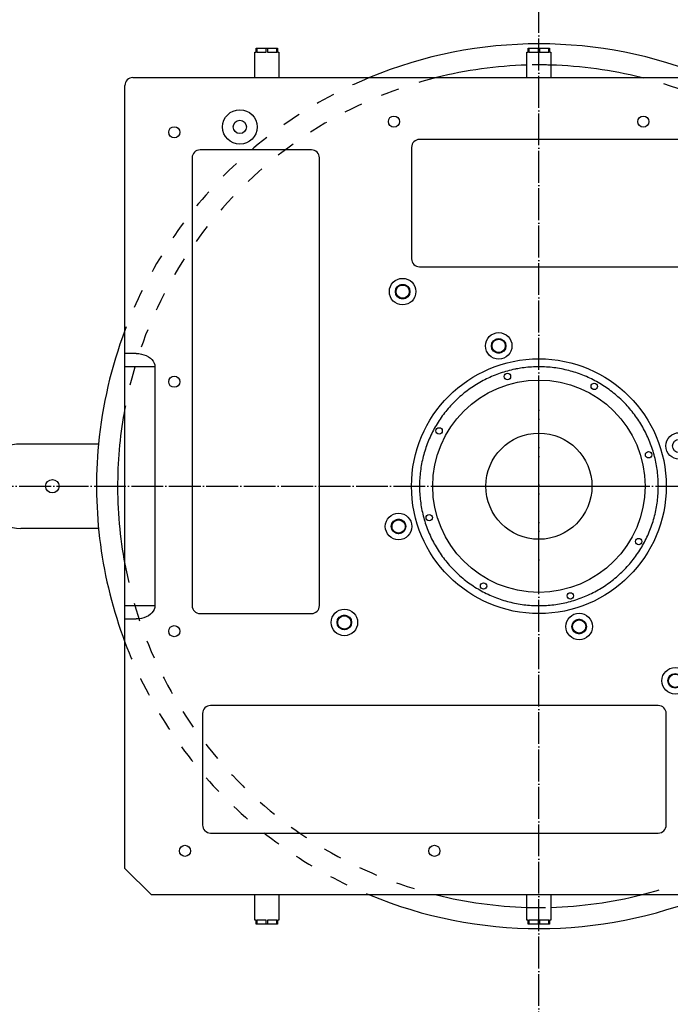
# Model space of a CAD drawing. Extents: x -1765 to 4890, y -3481 to 1222.
# Tile 68 of 98: x 1884 to 2130, y -1917 to -1546. Entities that reach past the tile are written whole.
import ezdxf

# ---------------------------------------------------------------- set-up
doc = ezdxf.new("R2010")
doc.units = 0
doc.linetypes.add('DASHED', pattern=[15, 7, -8])
doc.linetypes.add('DOT_CENTER', pattern=[14, 12, -1, 0, -1])
doc.layers.get('0').update_dxf_attribs({"linetype": 'CONTINUOUS'})
doc.layers.add('1', color=7, linetype='CONTINUOUS')

# ---------------------------------------------------------------- blocks, each defined once
blk = doc.blocks.new('HEADPLATE_EG__256', base_point=(1532.24, -2091.02))
at = {"layer": '1', "color": 1, "linetype": 'DOT_CENTER'}
for p, q in [((2080, -1960), (2080, -1483.75)), ((1841.88, -1721.88), (2318.12, -1721.88))]:
    blk.add_line(p, q, dxfattribs=at)
at = {"layer": '1', "color": 7, "linetype": 'CONTINUOUS'}
for p, q in [((1914.07, -1706), (1884.8, -1706)), ((1884.8, -1737.75), (1914.07, -1737.75))]:
    blk.add_line(p, q, dxfattribs=at)
blk.add_circle((1896.66, -1721.88), 2.54, dxfattribs=at)
for centre, radius, start, end in [((2080, -1721.88), 166.69, 67.5007, 112.4993), ((2080, -1721.88), 158.75, 91.6243, 104.0513), ((2080, -1721.88), 158.75, 75.9487, 88.3757), ((2080, -1721.88), 166.69, 159.3713, 174.535), ((2080, -1721.88), 158.75, 169.3199, 179.521), ((1884.8, -1721.88), 15.88, 90, -90), ((2080, -1721.88), 166.69, 174.535, -159.3713), ((2080, -1721.88), 158.75, 179.521, -169.3199), ((2080, -1721.88), 166.69, -112.4993, -67.5007), ((2080, -1721.88), 158.75, -104.0513, -91.6243), ((2080, -1721.88), 158.75, -88.3757, -75.9487)]:
    blk.add_arc(centre, radius, start, end, dxfattribs=at)
at = {"layer": '1', "color": 7, "linetype": 'DASHED'}
for radius, start, end in [(158.75, 88.3757, 91.6243), (166.69, 112.4993, 159.3713), (158.75, 104.0513, 169.3199), (158.75, 10.6801, 75.9487), (158.75, -169.3199, -104.0513), (158.75, -75.9487, -10.6801), (166.69, -159.3713, -112.4993), (158.75, -91.6243, -88.3757)]:
    blk.add_arc((2080, -1721.88), radius, start, end, dxfattribs=at)
blk = doc.blocks.new('BODY_LINES__384', base_point=(1924, -1886.88))
at = {"layer": '1', "color": 1, "linetype": 'CONTINUOUS'}
for p, q in [((1973.5, -1556.88), (1973.71, -1556.88)), ((1973.5, -1558.38), (1973.5, -1556.88)), ((1973.71, -1556.88), (1977.29, -1556.88)), ((1973.71, -1556.88), (1973.71, -1558.38)), ((1977.29, -1556.88), (1977.71, -1556.88)), ((1977.29, -1558.38), (1977.29, -1556.88)), ((1977.71, -1556.88), (1981.29, -1556.88)), ((1977.71, -1556.88), (1977.71, -1558.38)), ((1981.29, -1556.88), (1981.5, -1556.88)), ((1981.29, -1558.38), (1981.29, -1556.88)), ((1981.5, -1556.88), (1981.5, -1558.38)), ((2076, -1556.88), (2076.21, -1556.88)), ((2076, -1558.38), (2076, -1556.88)), ((2076.21, -1556.88), (2079.79, -1556.88)), ((2076.21, -1556.88), (2076.21, -1558.38)), ((2079.79, -1556.88), (2080.21, -1556.88)), ((2079.79, -1558.38), (2079.79, -1556.88)), ((2080.21, -1556.88), (2083.79, -1556.88)), ((2080.21, -1556.88), (2080.21, -1558.38)), ((2083.79, -1556.88), (2084, -1556.88)), ((2083.79, -1558.38), (2083.79, -1556.88)), ((2084, -1556.88), (2084, -1558.38)), ((1973, -1558.38), (1973.5, -1558.38)), ((1973, -1567.88), (1973, -1558.38)), ((1973.71, -1558.38), (1977.29, -1558.38)), ((1977.71, -1558.38), (1981.29, -1558.38)), ((1981.5, -1558.38), (1982, -1558.38)), ((1982, -1558.38), (1982, -1567.88)), ((2075.5, -1558.38), (2076, -1558.38)), ((2075.5, -1567.88), (2075.5, -1558.38)), ((2076.21, -1558.38), (2079.79, -1558.38)), ((2080.21, -1558.38), (2083.79, -1558.38)), ((2084, -1558.38), (2084.5, -1558.38)), ((2084.5, -1558.38), (2084.5, -1567.88)), ((1927, -1567.88), (2233, -1567.88)), ((1924, -1671.88), (1924, -1570.88)), ((2203.73, -1591.2), (2035.01, -1591.2)), ((1994.32, -1595.15), (1952.32, -1595.15)), ((2032.01, -1594.2), (2032.01, -1636.2)), ((1949.32, -1598.15), (1949.32, -1766.87)), ((1997.32, -1766.87), (1997.32, -1598.15)), ((2035.01, -1639.2), (2203.73, -1639.2)), ((1924, -1671.93), (1924, -1671.88)), ((1928.24, -1671.88), (1924, -1671.88)), ((1924, -1672.08), (1924, -1671.93)), ((1924, -1672.33), (1924, -1672.08)), ((1924, -1672.67), (1924, -1672.33)), ((1924, -1673.1), (1924, -1672.67)), ((1924, -1673.6), (1924, -1673.1)), ((1928.24, -1671.88), (1929.25, -1671.93)), ((1929.25, -1671.93), (1930.23, -1672.08)), ((1930.23, -1672.08), (1931.18, -1672.33)), ((1931.18, -1672.33), (1932.07, -1672.67)), ((1932.07, -1672.67), (1932.87, -1673.1)), ((1932.87, -1673.1), (1933.59, -1673.6)), ((1924, -1674.18), (1924, -1673.6)), ((1924, -1674.8), (1924, -1674.18)), ((1924, -1675.47), (1924, -1674.8)), ((1924, -1676.17), (1924, -1675.47)), ((1924, -1676.88), (1924, -1676.17)), ((1924, -1766.88), (1924, -1676.88)), ((1935.31, -1676.88), (1924, -1676.88)), ((1933.59, -1673.6), (1934.19, -1674.18)), ((1934.19, -1674.18), (1934.67, -1674.8)), ((1934.67, -1674.8), (1935.03, -1675.47)), ((1935.03, -1675.47), (1935.24, -1676.17)), ((1935.24, -1676.17), (1935.31, -1676.88)), ((1935.31, -1676.88), (1935.31, -1766.88)), ((1924, -1767.59), (1924, -1766.88)), ((1924, -1766.88), (1935.31, -1766.88)), ((1924, -1768.29), (1924, -1767.59)), ((1924, -1768.96), (1924, -1768.29)), ((1924, -1769.58), (1924, -1768.96)), ((1924, -1770.15), (1924, -1769.58)), ((1934.19, -1769.58), (1933.59, -1770.15)), ((1934.67, -1768.96), (1934.19, -1769.58)), ((1935.03, -1768.29), (1934.67, -1768.96)), ((1935.24, -1767.59), (1935.03, -1768.29)), ((1935.31, -1766.88), (1935.24, -1767.59)), ((1924, -1770.66), (1924, -1770.15)), ((1924, -1771.09), (1924, -1770.66)), ((1924, -1771.43), (1924, -1771.09)), ((1924, -1771.68), (1924, -1771.43)), ((1924, -1771.83), (1924, -1771.68)), ((1924, -1771.88), (1924, -1771.83)), ((1924, -1771.88), (1928.24, -1771.88)), ((1924, -1865.88), (1924, -1771.88)), ((1929.25, -1771.83), (1928.24, -1771.88)), ((1930.23, -1771.68), (1929.25, -1771.83)), ((1931.18, -1771.43), (1930.23, -1771.68)), ((1932.07, -1771.09), (1931.18, -1771.43)), ((1932.87, -1770.66), (1932.07, -1771.09)), ((1933.59, -1770.15), (1932.87, -1770.66)), ((1952.32, -1769.87), (1994.32, -1769.87)), ((2124.99, -1804.56), (1956.27, -1804.56)), ((1953.27, -1807.56), (1953.27, -1849.56)), ((2127.99, -1849.56), (2127.99, -1807.56)), ((1956.27, -1852.56), (2124.99, -1852.56)), ((1934, -1875.88), (1924, -1865.88)), ((2233, -1875.88), (1934, -1875.88)), ((1973, -1885.38), (1973, -1875.88)), ((1982, -1875.88), (1982, -1885.38)), ((2075.5, -1885.38), (2075.5, -1875.88)), ((2084.5, -1875.88), (2084.5, -1885.38)), ((1973.5, -1885.38), (1973, -1885.38)), ((1973.5, -1886.88), (1973.5, -1885.38)), ((1973.71, -1886.88), (1973.5, -1886.88)), ((1977.29, -1885.38), (1973.71, -1885.38)), ((1973.71, -1885.38), (1973.71, -1886.88)), ((1977.29, -1886.88), (1973.71, -1886.88)), ((1977.29, -1886.88), (1977.29, -1885.38)), ((1977.71, -1886.88), (1977.29, -1886.88)), ((1981.29, -1885.38), (1977.71, -1885.38)), ((1977.71, -1885.38), (1977.71, -1886.88)), ((1981.29, -1886.88), (1977.71, -1886.88)), ((1981.29, -1886.88), (1981.29, -1885.38)), ((1981.5, -1886.88), (1981.29, -1886.88)), ((1981.5, -1885.38), (1981.5, -1886.88)), ((1982, -1885.38), (1981.5, -1885.38)), ((2076, -1885.38), (2075.5, -1885.38)), ((2076, -1886.88), (2076, -1885.38)), ((2076.21, -1886.88), (2076, -1886.88)), ((2079.79, -1885.38), (2076.21, -1885.38)), ((2076.21, -1885.38), (2076.21, -1886.88)), ((2079.79, -1886.88), (2076.21, -1886.88)), ((2079.79, -1886.88), (2079.79, -1885.38)), ((2080.21, -1886.88), (2079.79, -1886.88)), ((2083.79, -1885.38), (2080.21, -1885.38)), ((2080.21, -1885.38), (2080.21, -1886.88)), ((2083.79, -1886.88), (2080.21, -1886.88)), ((2083.79, -1886.88), (2083.79, -1885.38)), ((2084, -1886.88), (2083.79, -1886.88)), ((2084, -1885.38), (2084, -1886.88)), ((2084.5, -1885.38), (2084, -1885.38))]:
    blk.add_line(p, q, dxfattribs=at)
for centre, radius in [((1967.32, -1586.51), 6.5), ((2025.37, -1584.48), 2.1), ((2119.37, -1584.48), 2.1), ((1942.6, -1588.51), 2.1), ((2028.66, -1648.56), 5), ((2028.66, -1648.56), 2.75), ((2064.84, -1669.01), 5), ((2064.84, -1669.01), 2.75), ((2080, -1721.88), 48), ((1942.6, -1682.51), 2.1), ((2132.87, -1706.72), 5), ((2027.13, -1737.04), 5), ((2027.13, -1737.04), 2.75), ((2006.69, -1773.21), 5), ((2006.69, -1773.21), 2.75), ((2095.16, -1774.75), 5), ((2095.16, -1774.75), 2.75), ((1942.6, -1776.51), 2.1), ((2131.34, -1795.19), 5), ((2131.34, -1795.19), 2.75), ((1946.63, -1859.28), 2.1), ((2040.63, -1859.28), 2.1)]:
    blk.add_circle(centre, radius, dxfattribs=at)
for centre, start, end in [((1927, -1570.88), 90, 180), ((2035.01, -1594.2), 90, 180), ((1952.32, -1598.15), 90, -180), ((1994.32, -1598.15), 0, 90), ((2035.01, -1636.2), 180, -90), ((1952.32, -1766.87), 180, -90), ((1994.32, -1766.87), -90, 0), ((1956.27, -1807.56), 90, 180), ((2124.99, -1807.56), 0, 90), ((1956.27, -1849.56), 180, -90), ((2124.99, -1849.56), -90, 0)]:
    blk.add_arc(centre, 3, start, end, dxfattribs=at)
blk = doc.blocks.new('_B_B93__385', base_point=(1924, -1886.88))
at = {"layer": '1'}
blk.add_blockref('BODY_LINES__384', (1924, -1886.88), dxfattribs=at)
blk = doc.blocks.new('_I_I0__386', base_point=(1924, -1886.88))
at = {"layer": '1'}
blk.add_blockref('_B_B93__385', (1924, -1886.88), dxfattribs=at)
blk = doc.blocks.new('BODY_LINES__387', base_point=(1964.82, -1859.75))
at = {"layer": '1', "color": 3, "linetype": 'CONTINUOUS'}
blk.add_circle((1967.32, -1586.51), 2.5, dxfattribs=at)
for centre, start, end in [((2028.66, -1648.56), 150.2, 153.8), ((2028.66, -1648.56), 146.6, 150.2), ((2028.66, -1648.56), 143, 146.6), ((2028.66, -1648.56), 139.4, 143), ((2028.66, -1648.56), 135.8, 139.4), ((2028.66, -1648.56), 132.2, 135.8), ((2028.66, -1648.56), 128.6, 132.2), ((2028.66, -1648.56), 125, 128.6), ((2028.66, -1648.56), 121.4, 125), ((2028.66, -1648.56), 117.8, 121.4), ((2028.66, -1648.56), 114.2, 117.8), ((2028.66, -1648.56), 110.6, 114.2), ((2028.66, -1648.56), 107, 110.6), ((2028.66, -1648.56), 103.4, 107), ((2028.66, -1648.56), 99.8, 103.4), ((2028.66, -1648.56), 96.2, 99.8), ((2028.66, -1648.56), 92.6, 96.2), ((2028.66, -1648.56), 90, 92.6), ((2028.66, -1648.56), 89, 90), ((2028.66, -1648.56), 85.4, 89), ((2028.66, -1648.56), 81.8, 85.4), ((2028.66, -1648.56), 78.2, 81.8), ((2028.66, -1648.56), 74.6, 78.2), ((2028.66, -1648.56), 71, 74.6), ((2028.66, -1648.56), 67.4, 71), ((2028.66, -1648.56), 63.8, 67.4), ((2028.66, -1648.56), 60.2, 63.8), ((2028.66, -1648.56), 56.6, 60.2), ((2028.66, -1648.56), 53, 56.6), ((2028.66, -1648.56), 49.4, 53), ((2028.66, -1648.56), 45.8, 49.4), ((2028.66, -1648.56), 42.2, 45.8), ((2028.66, -1648.56), 38.6, 42.2), ((2028.66, -1648.56), 35, 38.6), ((2028.66, -1648.56), 31.4, 35), ((2028.66, -1648.56), 27.8, 31.4), ((2028.66, -1648.56), 179, -177.4), ((2028.66, -1648.56), 171.8, 175.4), ((2028.66, -1648.56), 175.4, 179), ((2028.66, -1648.56), -177.4, -173.8), ((2028.66, -1648.56), -173.8, -170.2), ((2028.66, -1648.56), 168.2, 171.8), ((2028.66, -1648.56), -170.2, -166.6), ((2028.66, -1648.56), 164.6, 168.2), ((2028.66, -1648.56), -166.6, -163), ((2028.66, -1648.56), 161, 164.6), ((2028.66, -1648.56), -163, -159.4), ((2028.66, -1648.56), 157.4, 161), ((2028.66, -1648.56), -159.4, -155.8), ((2028.66, -1648.56), 153.8, 157.4), ((2028.66, -1648.56), -155.8, -152.2), ((2028.66, -1648.56), -152.2, -148.6), ((2028.66, -1648.56), -148.6, -145), ((2028.66, -1648.56), -145, -141.4), ((2028.66, -1648.56), -141.4, -137.8), ((2028.66, -1648.56), -137.8, -134.2), ((2028.66, -1648.56), -134.2, -130.6), ((2028.66, -1648.56), -130.6, -127), ((2028.66, -1648.56), -127, -123.4), ((2028.66, -1648.56), -123.4, -119.8), ((2028.66, -1648.56), -119.8, -116.2), ((2028.66, -1648.56), -116.2, -112.6), ((2028.66, -1648.56), -112.6, -109), ((2028.66, -1648.56), -73, -69.4), ((2028.66, -1648.56), -69.4, -65.8), ((2028.66, -1648.56), -65.8, -62.2), ((2028.66, -1648.56), -62.2, -58.6), ((2028.66, -1648.56), -58.6, -55), ((2028.66, -1648.56), -55, -51.4), ((2028.66, -1648.56), -51.4, -47.8), ((2028.66, -1648.56), -47.8, -44.2), ((2028.66, -1648.56), -44.2, -40.6), ((2028.66, -1648.56), -40.6, -37), ((2028.66, -1648.56), -37, -33.4), ((2028.66, -1648.56), -33.4, -29.8), ((2028.66, -1648.56), -29.8, -26.2), ((2028.66, -1648.56), 24.2, 27.8), ((2028.66, -1648.56), -26.2, -22.6), ((2028.66, -1648.56), 20.6, 24.2), ((2028.66, -1648.56), -22.6, -19), ((2028.66, -1648.56), 17, 20.6), ((2028.66, -1648.56), -19, -15.4), ((2028.66, -1648.56), 13.4, 17), ((2028.66, -1648.56), -15.4, -11.8), ((2028.66, -1648.56), 9.8, 13.4), ((2028.66, -1648.56), -11.8, -8.2), ((2028.66, -1648.56), 6.2, 9.8), ((2028.66, -1648.56), -8.2, -4.6), ((2028.66, -1648.56), 2.6, 6.2), ((2028.66, -1648.56), -1, 2.6), ((2028.66, -1648.56), -4.6, -1), ((2028.66, -1648.56), -109, -105.4), ((2028.66, -1648.56), -105.4, -101.8), ((2028.66, -1648.56), -101.8, -98.2), ((2028.66, -1648.56), -98.2, -94.6), ((2028.66, -1648.56), -94.6, -91), ((2028.66, -1648.56), -91, -87.4), ((2028.66, -1648.56), -87.4, -83.8), ((2028.66, -1648.56), -83.8, -80.2), ((2028.66, -1648.56), -80.2, -76.6), ((2028.66, -1648.56), -76.6, -73), ((2064.84, -1669.01), 175.4, 179), ((2064.84, -1669.01), 179, -177.4), ((2064.84, -1669.01), -177.4, -173.8), ((2064.84, -1669.01), 171.8, 175.4), ((2064.84, -1669.01), -173.8, -170.2), ((2064.84, -1669.01), 168.2, 171.8), ((2064.84, -1669.01), -170.2, -166.6), ((2064.84, -1669.01), 164.6, 168.2), ((2064.84, -1669.01), 161, 164.6), ((2064.84, -1669.01), 157.4, 161), ((2064.84, -1669.01), 153.8, 157.4), ((2064.84, -1669.01), 150.2, 153.8), ((2064.84, -1669.01), 146.6, 150.2), ((2064.84, -1669.01), 143, 146.6), ((2064.84, -1669.01), 139.4, 143), ((2064.84, -1669.01), 135.8, 139.4), ((2064.84, -1669.01), 132.2, 135.8), ((2064.84, -1669.01), 128.6, 132.2), ((2064.84, -1669.01), 125, 128.6), ((2064.84, -1669.01), 121.4, 125), ((2064.84, -1669.01), 117.8, 121.4), ((2064.84, -1669.01), 114.2, 117.8), ((2064.84, -1669.01), 110.6, 114.2), ((2064.84, -1669.01), 107, 110.6), ((2064.84, -1669.01), 103.4, 107), ((2064.84, -1669.01), 99.8, 103.4), ((2064.84, -1669.01), 96.2, 99.8), ((2064.84, -1669.01), 92.6, 96.2), ((2064.84, -1669.01), 90, 92.6), ((2064.84, -1669.01), 89, 90), ((2064.84, -1669.01), 85.4, 89), ((2064.84, -1669.01), 81.8, 85.4), ((2064.84, -1669.01), 78.2, 81.8), ((2064.84, -1669.01), 74.6, 78.2), ((2064.84, -1669.01), 71, 74.6), ((2064.84, -1669.01), 67.4, 71), ((2064.84, -1669.01), 63.8, 67.4), ((2064.84, -1669.01), 60.2, 63.8), ((2064.84, -1669.01), 56.6, 60.2), ((2064.84, -1669.01), 53, 56.6), ((2064.84, -1669.01), 49.4, 53), ((2064.84, -1669.01), 45.8, 49.4), ((2064.84, -1669.01), 42.2, 45.8), ((2064.84, -1669.01), 38.6, 42.2), ((2064.84, -1669.01), 35, 38.6), ((2064.84, -1669.01), 31.4, 35), ((2064.84, -1669.01), 27.8, 31.4), ((2064.84, -1669.01), 24.2, 27.8), ((2064.84, -1669.01), 20.6, 24.2), ((2064.84, -1669.01), 17, 20.6), ((2064.84, -1669.01), 13.4, 17), ((2064.84, -1669.01), -15.4, -11.8), ((2064.84, -1669.01), 9.8, 13.4), ((2064.84, -1669.01), -11.8, -8.2), ((2064.84, -1669.01), 6.2, 9.8), ((2064.84, -1669.01), -8.2, -4.6), ((2064.84, -1669.01), 2.6, 6.2), ((2064.84, -1669.01), -4.6, -1), ((2064.84, -1669.01), -1, 2.6), ((2064.84, -1669.01), -166.6, -163), ((2064.84, -1669.01), -163, -159.4), ((2064.84, -1669.01), -159.4, -155.8), ((2064.84, -1669.01), -155.8, -152.2), ((2064.84, -1669.01), -152.2, -148.6), ((2064.84, -1669.01), -148.6, -145), ((2064.84, -1669.01), -145, -141.4), ((2064.84, -1669.01), -141.4, -137.8), ((2064.84, -1669.01), -137.8, -134.2), ((2064.84, -1669.01), -134.2, -130.6), ((2064.84, -1669.01), -130.6, -127), ((2064.84, -1669.01), -127, -123.4), ((2064.84, -1669.01), -123.4, -119.8), ((2064.84, -1669.01), -119.8, -116.2), ((2064.84, -1669.01), -116.2, -112.6), ((2064.84, -1669.01), -112.6, -109), ((2064.84, -1669.01), -109, -105.4), ((2064.84, -1669.01), -105.4, -101.8), ((2064.84, -1669.01), -101.8, -98.2), ((2064.84, -1669.01), -98.2, -94.6), ((2064.84, -1669.01), -94.6, -91), ((2064.84, -1669.01), -91, -87.4), ((2064.84, -1669.01), -87.4, -83.8), ((2064.84, -1669.01), -83.8, -80.2), ((2064.84, -1669.01), -80.2, -76.6), ((2064.84, -1669.01), -76.6, -73), ((2064.84, -1669.01), -73, -69.4), ((2064.84, -1669.01), -69.4, -65.8), ((2064.84, -1669.01), -65.8, -62.2), ((2064.84, -1669.01), -62.2, -58.6), ((2064.84, -1669.01), -58.6, -55), ((2064.84, -1669.01), -55, -51.4), ((2064.84, -1669.01), -51.4, -47.8), ((2064.84, -1669.01), -47.8, -44.2), ((2064.84, -1669.01), -44.2, -40.6), ((2064.84, -1669.01), -40.6, -37), ((2064.84, -1669.01), -37, -33.4), ((2064.84, -1669.01), -33.4, -29.8), ((2064.84, -1669.01), -29.8, -26.2), ((2064.84, -1669.01), -26.2, -22.6), ((2064.84, -1669.01), -22.6, -19), ((2064.84, -1669.01), -19, -15.4), ((2027.13, -1737.04), 162.8, 166.4), ((2027.13, -1737.04), 159.2, 162.8), ((2027.13, -1737.04), 155.6, 159.2), ((2027.13, -1737.04), 152, 155.6), ((2027.13, -1737.04), 148.4, 152), ((2027.13, -1737.04), 144.8, 148.4), ((2027.13, -1737.04), 141.2, 144.8), ((2027.13, -1737.04), 137.6, 141.2), ((2027.13, -1737.04), 134, 137.6), ((2027.13, -1737.04), 130.4, 134), ((2027.13, -1737.04), 126.8, 130.4), ((2027.13, -1737.04), 123.2, 126.8), ((2027.13, -1737.04), 119.6, 123.2), ((2027.13, -1737.04), 116, 119.6), ((2027.13, -1737.04), 112.4, 116), ((2027.13, -1737.04), 108.8, 112.4), ((2027.13, -1737.04), 105.2, 108.8), ((2027.13, -1737.04), 101.6, 105.2), ((2027.13, -1737.04), 98, 101.6), ((2027.13, -1737.04), 94.4, 98), ((2027.13, -1737.04), 90.8, 94.4), ((2027.13, -1737.04), 90, 90.8), ((2027.13, -1737.04), 87.2, 90), ((2027.13, -1737.04), 83.6, 87.2), ((2027.13, -1737.04), 80, 83.6), ((2027.13, -1737.04), 76.4, 80), ((2027.13, -1737.04), 72.8, 76.4), ((2027.13, -1737.04), 69.2, 72.8), ((2027.13, -1737.04), 65.6, 69.2), ((2027.13, -1737.04), 62, 65.6), ((2027.13, -1737.04), 58.4, 62), ((2027.13, -1737.04), 54.8, 58.4), ((2027.13, -1737.04), 51.2, 54.8), ((2027.13, -1737.04), 47.6, 51.2), ((2027.13, -1737.04), 44, 47.6), ((2027.13, -1737.04), 40.4, 44), ((2027.13, -1737.04), 36.8, 40.4), ((2027.13, -1737.04), 33.2, 36.8), ((2027.13, -1737.04), 29.6, 33.2), ((2027.13, -1737.04), 26, 29.6), ((2027.13, -1737.04), 22.4, 26), ((2027.13, -1737.04), 18.8, 22.4), ((2027.13, -1737.04), 15.2, 18.8), ((2027.13, -1737.04), 173.6, 177.2), ((2027.13, -1737.04), 177.2, -179.2), ((2027.13, -1737.04), -179.2, -175.6), ((2027.13, -1737.04), -175.6, -172), ((2027.13, -1737.04), 170, 173.6), ((2027.13, -1737.04), -172, -168.4), ((2027.13, -1737.04), 166.4, 170), ((2027.13, -1737.04), -168.4, -164.8), ((2027.13, -1737.04), -164.8, -161.2), ((2027.13, -1737.04), -161.2, -157.6), ((2027.13, -1737.04), -157.6, -154), ((2027.13, -1737.04), -154, -150.4), ((2027.13, -1737.04), -150.4, -146.8), ((2027.13, -1737.04), -146.8, -143.2), ((2027.13, -1737.04), -143.2, -139.6), ((2027.13, -1737.04), -139.6, -136), ((2027.13, -1737.04), -136, -132.4), ((2027.13, -1737.04), -132.4, -128.8), ((2027.13, -1737.04), -128.8, -125.2), ((2027.13, -1737.04), -125.2, -121.6), ((2027.13, -1737.04), -121.6, -118), ((2027.13, -1737.04), -118, -114.4), ((2027.13, -1737.04), -114.4, -110.8), ((2027.13, -1737.04), -110.8, -107.2), ((2027.13, -1737.04), -107.2, -103.6), ((2027.13, -1737.04), -103.6, -100), ((2027.13, -1737.04), -100, -96.4), ((2027.13, -1737.04), -96.4, -92.8), ((2027.13, -1737.04), -92.8, -89.2), ((2027.13, -1737.04), -89.2, -85.6), ((2027.13, -1737.04), -85.6, -82), ((2027.13, -1737.04), -82, -78.4), ((2027.13, -1737.04), -78.4, -74.8), ((2027.13, -1737.04), -74.8, -71.2), ((2027.13, -1737.04), -71.2, -67.6), ((2027.13, -1737.04), -67.6, -64), ((2027.13, -1737.04), -64, -60.4), ((2027.13, -1737.04), -60.4, -56.8), ((2027.13, -1737.04), -56.8, -53.2), ((2027.13, -1737.04), -53.2, -49.6), ((2027.13, -1737.04), -49.6, -46), ((2027.13, -1737.04), -46, -42.4), ((2027.13, -1737.04), -42.4, -38.8), ((2027.13, -1737.04), -38.8, -35.2), ((2027.13, -1737.04), -35.2, -31.6), ((2027.13, -1737.04), -31.6, -28), ((2027.13, -1737.04), -28, -24.4), ((2027.13, -1737.04), -24.4, -20.8), ((2027.13, -1737.04), -20.8, -17.2), ((2027.13, -1737.04), -17.2, -13.6), ((2027.13, -1737.04), 11.6, 15.2), ((2027.13, -1737.04), -13.6, -10), ((2027.13, -1737.04), 8, 11.6), ((2027.13, -1737.04), -10, -6.4), ((2027.13, -1737.04), 4.4, 8), ((2027.13, -1737.04), -6.4, -2.8), ((2027.13, -1737.04), 0.8, 4.4), ((2027.13, -1737.04), -2.8, 0.8), ((2006.69, -1773.21), 173.6, 177.2), ((2006.69, -1773.21), 177.2, -179.2), ((2006.69, -1773.21), -179.2, -175.6), ((2006.69, -1773.21), -175.6, -172), ((2006.69, -1773.21), 170, 173.6), ((2006.69, -1773.21), 166.4, 170), ((2006.69, -1773.21), 162.8, 166.4), ((2006.69, -1773.21), 159.2, 162.8), ((2006.69, -1773.21), 155.6, 159.2), ((2006.69, -1773.21), 152, 155.6), ((2006.69, -1773.21), 148.4, 152), ((2006.69, -1773.21), 144.8, 148.4), ((2006.69, -1773.21), 141.2, 144.8), ((2006.69, -1773.21), 137.6, 141.2), ((2006.69, -1773.21), 134, 137.6), ((2006.69, -1773.21), 130.4, 134), ((2006.69, -1773.21), 126.8, 130.4), ((2006.69, -1773.21), 123.2, 126.8), ((2006.69, -1773.21), 119.6, 123.2), ((2006.69, -1773.21), 116, 119.6), ((2006.69, -1773.21), 112.4, 116), ((2006.69, -1773.21), 108.8, 112.4), ((2006.69, -1773.21), 105.2, 108.8), ((2006.69, -1773.21), 101.6, 105.2), ((2006.69, -1773.21), 98, 101.6), ((2006.69, -1773.21), 94.4, 98), ((2006.69, -1773.21), 90.8, 94.4), ((2006.69, -1773.21), 90, 90.8), ((2006.69, -1773.21), 87.2, 90), ((2006.69, -1773.21), 83.6, 87.2), ((2006.69, -1773.21), 80, 83.6), ((2006.69, -1773.21), 76.4, 80), ((2006.69, -1773.21), 72.8, 76.4), ((2006.69, -1773.21), 69.2, 72.8), ((2006.69, -1773.21), 65.6, 69.2), ((2006.69, -1773.21), 62, 65.6), ((2006.69, -1773.21), 58.4, 62), ((2006.69, -1773.21), 54.8, 58.4), ((2006.69, -1773.21), 51.2, 54.8), ((2006.69, -1773.21), 47.6, 51.2), ((2006.69, -1773.21), 44, 47.6), ((2006.69, -1773.21), 40.4, 44), ((2006.69, -1773.21), 36.8, 40.4), ((2006.69, -1773.21), 33.2, 36.8), ((2006.69, -1773.21), 29.6, 33.2), ((2006.69, -1773.21), 26, 29.6), ((2006.69, -1773.21), 22.4, 26), ((2006.69, -1773.21), 18.8, 22.4), ((2006.69, -1773.21), 15.2, 18.8), ((2006.69, -1773.21), 11.6, 15.2), ((2006.69, -1773.21), 8, 11.6), ((2006.69, -1773.21), 4.4, 8), ((2006.69, -1773.21), -6.4, -2.8), ((2006.69, -1773.21), 0.8, 4.4), ((2006.69, -1773.21), -2.8, 0.8), ((2095.16, -1774.75), 146.6, 150.2), ((2095.16, -1774.75), 143, 146.6), ((2095.16, -1774.75), 139.4, 143), ((2095.16, -1774.75), 135.8, 139.4), ((2095.16, -1774.75), 132.2, 135.8), ((2095.16, -1774.75), 128.6, 132.2), ((2095.16, -1774.75), 125, 128.6), ((2095.16, -1774.75), 121.4, 125), ((2095.16, -1774.75), 117.8, 121.4), ((2095.16, -1774.75), 114.2, 117.8), ((2095.16, -1774.75), 110.6, 114.2), ((2095.16, -1774.75), 107, 110.6), ((2095.16, -1774.75), 103.4, 107), ((2095.16, -1774.75), 99.8, 103.4), ((2095.16, -1774.75), 96.2, 99.8), ((2095.16, -1774.75), 92.6, 96.2), ((2095.16, -1774.75), 90, 92.6), ((2095.16, -1774.75), 89, 90), ((2095.16, -1774.75), 85.4, 89), ((2095.16, -1774.75), 81.8, 85.4), ((2095.16, -1774.75), 78.2, 81.8), ((2095.16, -1774.75), 74.6, 78.2), ((2095.16, -1774.75), 71, 74.6), ((2095.16, -1774.75), 67.4, 71), ((2095.16, -1774.75), 63.8, 67.4), ((2095.16, -1774.75), 60.2, 63.8), ((2095.16, -1774.75), 56.6, 60.2), ((2095.16, -1774.75), 53, 56.6), ((2095.16, -1774.75), 49.4, 53), ((2095.16, -1774.75), 45.8, 49.4), ((2095.16, -1774.75), 42.2, 45.8), ((2095.16, -1774.75), 38.6, 42.2), ((2095.16, -1774.75), 35, 38.6), ((2095.16, -1774.75), 31.4, 35), ((2095.16, -1774.75), 27.8, 31.4), ((2006.69, -1773.21), -172, -168.4), ((2006.69, -1773.21), -168.4, -164.8), ((2006.69, -1773.21), -164.8, -161.2), ((2006.69, -1773.21), -161.2, -157.6), ((2006.69, -1773.21), -157.6, -154), ((2006.69, -1773.21), -154, -150.4), ((2006.69, -1773.21), -150.4, -146.8), ((2006.69, -1773.21), -146.8, -143.2), ((2006.69, -1773.21), -143.2, -139.6), ((2006.69, -1773.21), -139.6, -136), ((2006.69, -1773.21), -136, -132.4), ((2006.69, -1773.21), -132.4, -128.8), ((2006.69, -1773.21), -128.8, -125.2), ((2006.69, -1773.21), -125.2, -121.6), ((2006.69, -1773.21), -121.6, -118), ((2006.69, -1773.21), -118, -114.4), ((2006.69, -1773.21), -114.4, -110.8), ((2006.69, -1773.21), -110.8, -107.2), ((2006.69, -1773.21), -107.2, -103.6), ((2006.69, -1773.21), -103.6, -100), ((2006.69, -1773.21), -100, -96.4), ((2006.69, -1773.21), -96.4, -92.8), ((2006.69, -1773.21), -92.8, -89.2), ((2006.69, -1773.21), -89.2, -85.6), ((2006.69, -1773.21), -85.6, -82), ((2006.69, -1773.21), -82, -78.4), ((2006.69, -1773.21), -78.4, -74.8), ((2006.69, -1773.21), -74.8, -71.2), ((2006.69, -1773.21), -71.2, -67.6), ((2006.69, -1773.21), -67.6, -64), ((2006.69, -1773.21), -64, -60.4), ((2006.69, -1773.21), -60.4, -56.8), ((2006.69, -1773.21), -56.8, -53.2), ((2006.69, -1773.21), -53.2, -49.6), ((2006.69, -1773.21), -49.6, -46), ((2006.69, -1773.21), -46, -42.4), ((2006.69, -1773.21), -42.4, -38.8), ((2006.69, -1773.21), -38.8, -35.2), ((2006.69, -1773.21), -35.2, -31.6), ((2006.69, -1773.21), -31.6, -28), ((2006.69, -1773.21), -28, -24.4), ((2006.69, -1773.21), -24.4, -20.8), ((2006.69, -1773.21), -20.8, -17.2), ((2006.69, -1773.21), -17.2, -13.6), ((2006.69, -1773.21), -13.6, -10), ((2006.69, -1773.21), -10, -6.4), ((2095.16, -1774.75), 175.4, 179), ((2095.16, -1774.75), 179, -177.4), ((2095.16, -1774.75), -177.4, -173.8), ((2095.16, -1774.75), 171.8, 175.4), ((2095.16, -1774.75), -173.8, -170.2), ((2095.16, -1774.75), 168.2, 171.8), ((2095.16, -1774.75), -170.2, -166.6), ((2095.16, -1774.75), 164.6, 168.2), ((2095.16, -1774.75), -166.6, -163), ((2095.16, -1774.75), 161, 164.6), ((2095.16, -1774.75), -163, -159.4), ((2095.16, -1774.75), 157.4, 161), ((2095.16, -1774.75), -159.4, -155.8), ((2095.16, -1774.75), 153.8, 157.4), ((2095.16, -1774.75), -155.8, -152.2), ((2095.16, -1774.75), 150.2, 153.8), ((2095.16, -1774.75), -152.2, -148.6), ((2095.16, -1774.75), -148.6, -145), ((2095.16, -1774.75), -145, -141.4), ((2095.16, -1774.75), -141.4, -137.8), ((2095.16, -1774.75), -137.8, -134.2), ((2095.16, -1774.75), -134.2, -130.6), ((2095.16, -1774.75), -130.6, -127), ((2095.16, -1774.75), -127, -123.4), ((2095.16, -1774.75), -123.4, -119.8), ((2095.16, -1774.75), -119.8, -116.2), ((2095.16, -1774.75), -116.2, -112.6), ((2095.16, -1774.75), -112.6, -109), ((2095.16, -1774.75), -69.4, -65.8), ((2095.16, -1774.75), -65.8, -62.2), ((2095.16, -1774.75), -62.2, -58.6), ((2095.16, -1774.75), -58.6, -55), ((2095.16, -1774.75), -55, -51.4), ((2095.16, -1774.75), -51.4, -47.8), ((2095.16, -1774.75), -47.8, -44.2), ((2095.16, -1774.75), -44.2, -40.6), ((2095.16, -1774.75), -40.6, -37), ((2095.16, -1774.75), -37, -33.4), ((2095.16, -1774.75), -33.4, -29.8), ((2095.16, -1774.75), -29.8, -26.2), ((2095.16, -1774.75), 24.2, 27.8), ((2095.16, -1774.75), -26.2, -22.6), ((2095.16, -1774.75), 20.6, 24.2), ((2095.16, -1774.75), -22.6, -19), ((2095.16, -1774.75), 17, 20.6), ((2095.16, -1774.75), -19, -15.4), ((2095.16, -1774.75), 13.4, 17), ((2095.16, -1774.75), -15.4, -11.8), ((2095.16, -1774.75), 9.8, 13.4), ((2095.16, -1774.75), -11.8, -8.2), ((2095.16, -1774.75), 6.2, 9.8), ((2095.16, -1774.75), -8.2, -4.6), ((2095.16, -1774.75), 2.6, 6.2), ((2095.16, -1774.75), -4.6, -1), ((2095.16, -1774.75), -1, 2.6), ((2095.16, -1774.75), -109, -105.4), ((2095.16, -1774.75), -105.4, -101.8), ((2095.16, -1774.75), -101.8, -98.2), ((2095.16, -1774.75), -98.2, -94.6), ((2095.16, -1774.75), -94.6, -91), ((2095.16, -1774.75), -91, -87.4), ((2095.16, -1774.75), -87.4, -83.8), ((2095.16, -1774.75), -83.8, -80.2), ((2095.16, -1774.75), -80.2, -76.6), ((2095.16, -1774.75), -76.6, -73), ((2095.16, -1774.75), -73, -69.4), ((2131.34, -1795.19), 171.8, 175.4), ((2131.34, -1795.19), 175.4, 179), ((2131.34, -1795.19), 179, -177.4), ((2131.34, -1795.19), -177.4, -173.8), ((2131.34, -1795.19), -173.8, -170.2), ((2131.34, -1795.19), 168.2, 171.8), ((2131.34, -1795.19), -170.2, -166.6), ((2131.34, -1795.19), 164.6, 168.2), ((2131.34, -1795.19), 161, 164.6), ((2131.34, -1795.19), 157.4, 161), ((2131.34, -1795.19), 153.8, 157.4), ((2131.34, -1795.19), 150.2, 153.8), ((2131.34, -1795.19), 146.6, 150.2), ((2131.34, -1795.19), 143, 146.6), ((2131.34, -1795.19), 139.4, 143), ((2131.34, -1795.19), 135.8, 139.4), ((2131.34, -1795.19), 132.2, 135.8), ((2131.34, -1795.19), -166.6, -163), ((2131.34, -1795.19), -163, -159.4), ((2131.34, -1795.19), -159.4, -155.8), ((2131.34, -1795.19), -155.8, -152.2), ((2131.34, -1795.19), -152.2, -148.6), ((2131.34, -1795.19), -148.6, -145), ((2131.34, -1795.19), -145, -141.4), ((2131.34, -1795.19), -141.4, -137.8), ((2131.34, -1795.19), -137.8, -134.2)]:
    blk.add_arc(centre, 2.6, start, end, dxfattribs=at)
blk = doc.blocks.new('_B_B94__388', base_point=(1964.82, -1859.75))
at = {"layer": '1'}
blk.add_blockref('BODY_LINES__387', (1964.82, -1859.75), dxfattribs=at)
blk = doc.blocks.new('_I_I1__389', base_point=(1964.82, -1859.75))
at = {"layer": '1'}
blk.add_blockref('_B_B94__388', (1964.82, -1859.75), dxfattribs=at)
blk = doc.blocks.new('BODY_LINES__390', base_point=(2035, -1766.88))
at = {"layer": '1', "color": 6, "linetype": 'CONTINUOUS'}
for start, end in [(90.8712, 94.4712), (87.2712, 90.8712), (83.6712, 87.2712), (112.4712, 116.0712), (108.8712, 112.4712), (105.2712, 108.8712), (101.6712, 105.2712), (100.9424, 101.6712), (98.0712, 100.9424), (94.4712, 98.0712), (80.0712, 83.6712), (76.4712, 80.0712), (72.8712, 76.4712), (69.2712, 72.8712), (65.6712, 69.2712), (123.2712, 126.8712), (119.6712, 123.2712), (116.0712, 119.6712), (62.0712, 65.6712), (58.4712, 62.0712), (54.8712, 58.4712), (130.4712, 134.0712), (126.8712, 130.4712), (51.2712, 54.8712), (47.6712, 51.2712), (137.6712, 141.2712), (134.0712, 137.6712), (44.0712, 47.6712), (40.4712, 44.0712), (141.2712, 144.8712), (36.8712, 40.4712), (33.2712, 36.8712), (148.4712, 152.0712), (144.8712, 148.4712), (29.6712, 33.2712), (152.0712, 155.6712), (26.0712, 29.6712), (22.4712, 26.0712), (159.2712, 162.8712), (155.6712, 159.2712), (18.8712, 22.4712), (162.8712, 166.4712), (15.2712, 18.8712), (11.6712, 15.2712), (166.4712, 170.0712), (8.0712, 11.6712), (173.6712, 177.2712), (170.0712, 173.6712), (4.4712, 8.0712), (177.2712, -179.1288), (0.8712, 4.4712), (-2.7288, 0.8712), (-179.1288, -175.5288), (-6.3288, -2.7288), (-175.5288, -171.9288), (-171.9288, -168.3288), (-9.9288, -6.3288), (-168.3288, -164.7288), (-17.1288, -13.5288), (-13.5288, -9.9288), (-164.7288, -161.1288), (-20.7288, -17.1288), (-161.1288, -157.5288), (-157.5288, -153.9288), (-24.3288, -20.7288), (-153.9288, -150.3288), (-31.5288, -27.9288), (-27.9288, -24.3288), (-150.3288, -146.7288), (-146.7288, -143.1288), (-35.1288, -31.5288), (-143.1288, -139.5288), (-139.5288, -135.9288), (-42.3288, -38.7288), (-38.7288, -35.1288), (-135.9288, -132.3288), (-49.5288, -45.9288), (-45.9288, -42.3288), (-132.3288, -128.7288), (-128.7288, -125.1288), (-56.7288, -53.1288), (-53.1288, -49.5288), (-125.1288, -121.5288), (-121.5288, -117.9288), (-117.9288, -114.3288), (-67.5288, -63.9288), (-63.9288, -60.3288), (-60.3288, -56.7288), (-114.3288, -110.7288), (-110.7288, -107.1288), (-107.1288, -103.5288), (-103.5288, -99.9288), (-81.9288, -78.3288), (-78.3288, -74.7288), (-74.7288, -71.1288), (-71.1288, -67.5288), (-99.9288, -96.3288), (-96.3288, -92.7288), (-92.7288, -89.1288), (-89.1288, -85.5288), (-85.5288, -81.9288)]:
    blk.add_arc((2080, -1721.88), 45, start, end, dxfattribs=at)
blk = doc.blocks.new('_B_B95__391', base_point=(2035, -1766.88))
at = {"layer": '1'}
blk.add_blockref('BODY_LINES__390', (2035, -1766.88), dxfattribs=at)
blk = doc.blocks.new('_I_I2__392', base_point=(2035, -1766.88))
at = {"layer": '1'}
blk.add_blockref('_B_B95__391', (2035, -1766.88), dxfattribs=at)
blk = doc.blocks.new('BODY_LINES__393', base_point=(2004.19, -1797.69))
at = {"layer": '1', "color": 4, "linetype": 'CONTINUOUS'}
for centre in [(2028.66, -1648.56), (2064.84, -1669.01), (2153.31, -1670.54), (2132.87, -1706.72), (2027.13, -1737.04), (2006.69, -1773.21), (2095.16, -1774.75), (2131.34, -1795.19)]:
    blk.add_circle(centre, 2.5, dxfattribs=at)
blk = doc.blocks.new('_B_B96__394', base_point=(2004.19, -1797.69))
at = {"layer": '1'}
blk.add_blockref('BODY_LINES__393', (2004.19, -1797.69), dxfattribs=at)
blk = doc.blocks.new('_I_I3__395', base_point=(2004.19, -1797.69))
at = {"layer": '1'}
blk.add_blockref('_B_B96__394', (2004.19, -1797.69), dxfattribs=at)
blk = doc.blocks.new('BODY_LINES__396', base_point=(2037.47, -1764.41))
at = {"layer": '1', "color": 5, "linetype": 'CONTINUOUS'}
for centre, radius in [((2068.15, -1680.54), 1.2), ((2080, -1721.88), 40), ((2100.85, -1684.27), 1.2), ((2042.39, -1701.03), 1.2), ((2121.33, -1710.03), 1.2), ((2038.67, -1733.73), 1.2), ((2117.61, -1742.73), 1.2), ((2059.15, -1759.49), 1.2), ((2091.85, -1763.21), 1.2)]:
    blk.add_circle(centre, radius, dxfattribs=at)
blk = doc.blocks.new('_B_B103__397', base_point=(2037.47, -1764.41))
at = {"layer": '1'}
blk.add_blockref('BODY_LINES__396', (2037.47, -1764.41), dxfattribs=at)
blk = doc.blocks.new('_I_PC_STIFFENER__398', base_point=(2037.47, -1764.41))
at = {"layer": '1'}
blk.add_blockref('_B_B103__397', (2037.47, -1764.41), dxfattribs=at)
blk = doc.blocks.new('BODY_LINES__399', base_point=(2060, -1741.88))
at = {"layer": '1', "color": 1, "linetype": 'DOT_CENTER'}
for p, q in [((2080, -1751.88), (2080, -1691.88)), ((2050, -1721.88), (2110, -1721.88))]:
    blk.add_line(p, q, dxfattribs=at)
at = {"layer": '1', "color": 2, "linetype": 'CONTINUOUS'}
blk.add_circle((2080, -1721.88), 20, dxfattribs=at)
blk = doc.blocks.new('_B_B104__400', base_point=(2060, -1741.88))
at = {"layer": '1'}
blk.add_blockref('BODY_LINES__399', (2060, -1741.88), dxfattribs=at)
blk = doc.blocks.new('_I_PROBECARD__401', base_point=(2060, -1741.88))
at = {"layer": '1'}
blk.add_blockref('_B_B104__400', (2060, -1741.88), dxfattribs=at)
blk = doc.blocks.new('_A_A8__402', base_point=(2037.47, -1764.41))
at = {"layer": '1'}
for name, p in [('_I_PC_STIFFENER__398', (2037.47, -1764.41)), ('_I_PROBECARD__401', (2060, -1741.88))]:
    blk.add_blockref(name, p, dxfattribs=at)
blk = doc.blocks.new('_I_I13__403', base_point=(2037.47, -1764.41))
at = {"layer": '1'}
blk.add_blockref('_A_A8__402', (2037.47, -1764.41), dxfattribs=at)
blk = doc.blocks.new('_A_WPIF_ASSY__404', base_point=(1914, -1887.69))
at = {"layer": '1'}
for name, p in [('_I_I0__386', (1924, -1886.88)), ('_I_I1__389', (1964.82, -1859.75)), ('_I_I3__395', (2004.19, -1797.69)), ('_I_I2__392', (2035, -1766.88)), ('_I_I13__403', (2037.47, -1764.41))]:
    blk.add_blockref(name, p, dxfattribs=at)
blk = doc.blocks.new('WPIF__405', base_point=(1690, -2184.41))
blk.add_blockref('_A_WPIF_ASSY__404', (1914, -1887.69))

msp = doc.modelspace()

# ---------------------------------------------------------------- block references
msp.add_blockref('WPIF__405', (1690, -2184.41))
at = {"layer": '1'}
msp.add_blockref('HEADPLATE_EG__256', (1532.24, -2091.02), dxfattribs=at)

doc.saveas('drawing.dxf')
